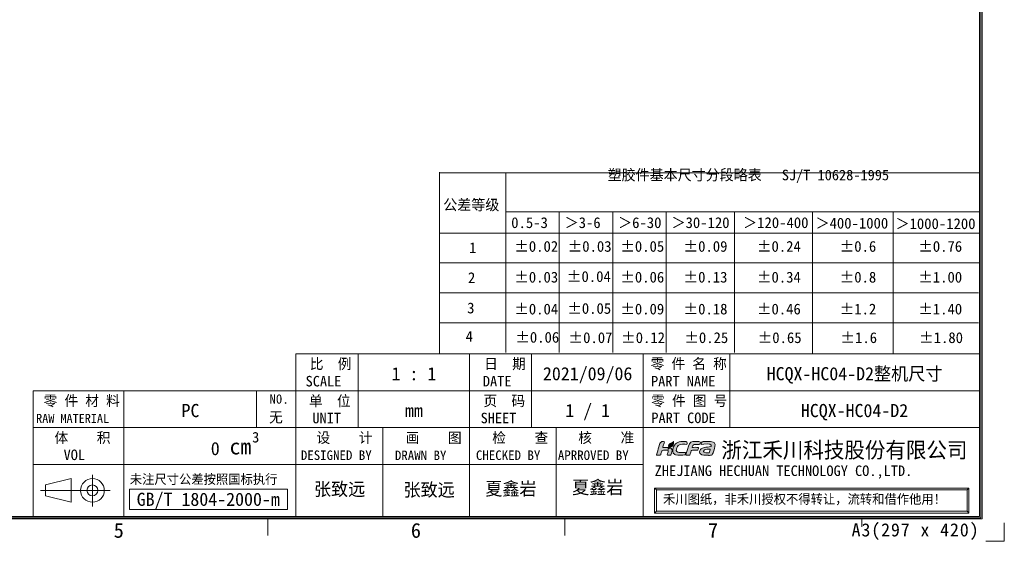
# Model space of a CAD drawing. Header units: inches. Extents: x 830 to 2908, y -1046 to 167.
# Tile 31 of 33: x 2721 to 2908, y -1045 to -946. Entities that reach past the tile are written whole.
import ezdxf
from ezdxf.enums import TextEntityAlignment as Align

# ---------------------------------------------------------------- set-up
doc = ezdxf.new("R2010")
doc.units = ezdxf.units.IN
doc.header["$LTSCALE"] = 23.1
doc.header["$MEASUREMENT"] = 0
doc.layers.get('0').update_dxf_attribs({"lineweight": 18})
for name, color, linetype, lineweight in [('细实线层', 7, 'Continuous', 18), ('限高区域④', 3, 'Continuous', 18), ('限高区域⑤', 4, 'Continuous', 18)]:
    doc.layers.add(name, color=color, linetype=linetype, lineweight=lineweight)
doc.styles.add('鸿蒙CAD', font='txt')

# ---------------------------------------------------------------- blocks, each defined once
blk = doc.blocks.new('hcfa')
at = {"layer": '限高区域⑤'}
h = blk.add_hatch(color=164, dxfattribs=at)
edge = h.paths.add_edge_path(flags=0)
edge.add_spline(control_points=[(7.07, 2.36), (6.56, 2.36), (5.94, 2.45), (5.68, 1.95)], knot_values=[0, 0, 0, 0, 1.537659, 1.537659, 1.537659, 1.537659], weights=[1, 1, 1, 1], degree=3, periodic=0)
edge.add_spline(control_points=[(5.68, 1.95), (5.5, 1.6), (5.1, 0.37), (5.04, 0.05)], knot_values=[0, 0, 0, 0, 2.013709, 2.013709, 2.013709, 2.013709], weights=[1, 1, 1, 1], degree=3, periodic=0)
edge.add_line((5.04, 0.05), (5.05, 0))
edge.add_line((5.05, 0), (5.11, -0.03))
edge.add_line((5.11, -0.03), (5.37, -0.03))
edge.add_line((5.37, -0.03), (5.64, -0.03))
edge.add_spline(control_points=[(5.64, -0.03), (5.76, -0.03), (5.74, 0.02), (5.79, 0.22)], knot_values=[0, 0, 0, 0, 0.325713, 0.325713, 0.325713, 0.325713], weights=[1, 1, 1, 1], degree=3, periodic=0)
edge.add_spline(control_points=[(5.79, 0.22), (5.83, 0.33), (5.92, 0.77), (6.02, 0.82)], knot_values=[0, 0, 0, 0, 0.649887, 0.649887, 0.649887, 0.649887], weights=[1, 1, 1, 1], degree=3, periodic=0)
edge.add_spline(control_points=[(6.02, 0.82), (6.12, 0.94), (6.84, 0.81), (7.05, 0.86)], knot_values=[0, 0, 0, 0, 1.042012, 1.042012, 1.042012, 1.042012], weights=[1, 1, 1, 1], degree=3, periodic=0)
edge.add_spline(control_points=[(7.05, 0.86), (7.09, 0.87), (7.11, 0.89), (7.12, 0.92)], knot_values=[0, 0, 0, 0, 0.09894, 0.09894, 0.09894, 0.09894], weights=[1, 1, 1, 1], degree=3, periodic=0)
edge.add_spline(control_points=[(7.12, 0.92), (7.14, 0.97), (7.21, 1.14), (7.21, 1.2)], knot_values=[0, 0, 0, 0, 0.29547, 0.29547, 0.29547, 0.29547], weights=[1, 1, 1, 1], degree=3, periodic=0)
edge.add_spline(control_points=[(7.21, 1.2), (7.21, 1.24), (7.23, 1.29), (7.18, 1.3)], knot_values=[0, 0, 0, 0, 0.12492, 0.12492, 0.12492, 0.12492], weights=[1, 1, 1, 1], degree=3, periodic=0)
edge.add_spline(control_points=[(7.18, 1.3), (6.84, 1.38), (6.46, 1.35), (6.12, 1.32)], knot_values=[0, 0, 0, 0, 1.062134, 1.062134, 1.062134, 1.062134], weights=[1, 1, 1, 1], degree=3, periodic=0)
edge.add_spline(control_points=[(6.12, 1.32), (6.12, 1.37), (6.16, 1.49), (6.17, 1.54)], knot_values=[0, 0, 0, 0, 0.222512, 0.222512, 0.222512, 0.222512], weights=[1, 1, 1, 1], degree=3, periodic=0)
edge.add_line((6.17, 1.54), (6.24, 1.68))
edge.add_line((6.24, 1.68), (6.36, 1.79))
edge.add_line((6.36, 1.79), (6.51, 1.84))
edge.add_line((6.51, 1.84), (6.7, 1.86))
edge.add_line((6.7, 1.86), (6.94, 1.86))
edge.add_line((6.94, 1.86), (7.19, 1.86))
edge.add_spline(control_points=[(7.19, 1.86), (7.31, 1.86), (7.45, 1.84), (7.48, 1.91)], knot_values=[0, 0, 0, 0, 0.307412, 0.307412, 0.307412, 0.307412], weights=[1, 1, 1, 1], degree=3, periodic=0)
edge.add_spline(control_points=[(7.48, 1.91), (7.5, 1.96), (7.57, 2.13), (7.57, 2.19)], knot_values=[0, 0, 0, 0, 0.295458, 0.295458, 0.295458, 0.295458], weights=[1, 1, 1, 1], degree=3, periodic=0)
edge.add_spline(control_points=[(7.57, 2.19), (7.57, 2.25), (7.56, 2.29), (7.49, 2.32)], knot_values=[0, 0, 0, 0, 0.162305, 0.162305, 0.162305, 0.162305], weights=[1, 1, 1, 1], degree=3, periodic=0)
edge.add_spline(control_points=[(7.49, 2.32), (7.38, 2.36), (7.17, 2.36), (7.07, 2.36)], knot_values=[0, 0, 0, 0, 0.4222, 0.4222, 0.4222, 0.4222], weights=[1, 1, 1, 1], degree=3, periodic=0)
edge = h.paths.add_edge_path(flags=0)
edge.add_spline(control_points=[(3.72, 1.65), (4.08, 2.02), (4.83, 1.84), (5.23, 1.86)], knot_values=[0, 0, 0, 0, 1.564995, 1.564995, 1.564995, 1.564995], weights=[1, 1, 1, 1], degree=3, periodic=0)
edge.add_spline(control_points=[(5.23, 1.86), (5.27, 1.86), (5.31, 2.17), (5.2, 2.29)], knot_values=[0, 0, 0, 0, 0.452649, 0.452649, 0.452649, 0.452649], weights=[1, 1, 1, 1], degree=3, periodic=0)
edge.add_spline(control_points=[(5.2, 2.29), (5.15, 2.34), (5.05, 2.36), (4.95, 2.37)], knot_values=[0, 0, 0, 0, 0.26521, 0.26521, 0.26521, 0.26521], weights=[1, 1, 1, 1], degree=3, periodic=0)
edge.add_spline(control_points=[(4.95, 2.37), (4.27, 2.4), (3.51, 2.36), (3.08, 1.72)], knot_values=[0, 0, 0, 0, 2.081034, 2.081034, 2.081034, 2.081034], weights=[1, 1, 1, 1], degree=3, periodic=0)
edge.add_spline(control_points=[(3.08, 1.72), (2.87, 1.41), (2.66, 0.72), (2.88, 0.37)], knot_values=[0, 0, 0, 0, 1.416581, 1.416581, 1.416581, 1.416581], weights=[1, 1, 1, 1], degree=3, periodic=0)
edge.add_spline(control_points=[(2.88, 0.37), (2.95, 0.26), (3.06, 0.13), (3.25, 0.08)], knot_values=[0, 0, 0, 0, 0.485963, 0.485963, 0.485963, 0.485963], weights=[1, 1, 1, 1], degree=3, periodic=0)
edge.add_spline(control_points=[(3.25, 0.08), (3.71, -0.04), (4.59, -0.06), (4.85, 0.08)], knot_values=[0, 0, 0, 0, 1.622869, 1.622869, 1.622869, 1.622869], weights=[1, 1, 1, 1], degree=3, periodic=0)
edge.add_spline(control_points=[(4.85, 0.08), (4.96, 0.13), (5.03, 0.39), (5, 0.47)], knot_values=[0, 0, 0, 0, 0.439849, 0.439849, 0.439849, 0.439849], weights=[1, 1, 1, 1], degree=3, periodic=0)
edge.add_spline(control_points=[(5, 0.47), (4.99, 0.51), (4.61, 0.46), (4.52, 0.46)], knot_values=[0, 0, 0, 0, 0.489965, 0.489965, 0.489965, 0.489965], weights=[1, 1, 1, 1], degree=3, periodic=0)
edge.add_spline(control_points=[(4.52, 0.46), (4.29, 0.45), (3.89, 0.42), (3.69, 0.5)], knot_values=[0, 0, 0, 0, 0.834259, 0.834259, 0.834259, 0.834259], weights=[1, 1, 1, 1], degree=3, periodic=0)
edge.add_spline(control_points=[(3.69, 0.5), (3.51, 0.58), (3.39, 0.62), (3.39, 0.8)], knot_values=[0, 0, 0, 0, 0.459489, 0.459489, 0.459489, 0.459489], weights=[1, 1, 1, 1], degree=3, periodic=0)
edge.add_spline(control_points=[(3.39, 0.8), (3.39, 1.04), (3.54, 1.47), (3.72, 1.65)], knot_values=[0, 0, 0, 0, 0.925524, 0.925524, 0.925524, 0.925524], weights=[1, 1, 1, 1], degree=3, periodic=0)
edge = h.paths.add_edge_path(flags=0)
edge.add_spline(control_points=[(1.07, 1.31), (1.08, 1.43), (1.2, 1.78), (1.24, 1.9)], knot_values=[0, 0, 0, 0, 0.611736, 0.611736, 0.611736, 0.611736], weights=[1, 1, 1, 1], degree=3, periodic=0)
edge.add_spline(control_points=[(1.24, 1.9), (1.26, 1.97), (1.36, 2.23), (1.36, 2.28)], knot_values=[0, 0, 0, 0, 0.393712, 0.393712, 0.393712, 0.393712], weights=[1, 1, 1, 1], degree=3, periodic=0)
edge.add_spline(control_points=[(1.36, 2.28), (1.36, 2.39), (1.07, 2.39), (0.92, 2.35)], knot_values=[0, 0, 0, 0, 0.475712, 0.475712, 0.475712, 0.475712], weights=[1, 1, 1, 1], degree=3, periodic=0)
edge.add_spline(control_points=[(0.92, 2.35), (0.83, 2.31), (0.74, 2.24), (0.68, 2.17)], knot_values=[0, 0, 0, 0, 0.3056, 0.3056, 0.3056, 0.3056], weights=[1, 1, 1, 1], degree=3, periodic=0)
edge.add_spline(control_points=[(0.68, 2.17), (0.61, 2.08), (0.53, 1.93), (0.5, 1.82)], knot_values=[0, 0, 0, 0, 0.395977, 0.395977, 0.395977, 0.395977], weights=[1, 1, 1, 1], degree=3, periodic=0)
edge.add_spline(control_points=[(0.5, 1.82), (0.35, 1.34), (0.22, 0.86), (0.09, 0.38)], knot_values=[0, 0, 0, 0, 1.492002, 1.492002, 1.492002, 1.492002], weights=[1, 1, 1, 1], degree=3, periodic=0)
edge.add_spline(control_points=[(0.09, 0.38), (0.07, 0.32), (-0.01, 0.1), (-0.01, 0.05)], knot_values=[0, 0, 0, 0, 0.349975, 0.349975, 0.349975, 0.349975], weights=[1, 1, 1, 1], degree=3, periodic=0)
edge.add_line((-0.01, 0.05), (0, 0))
edge.add_line((0, 0), (0.06, -0.03))
edge.add_line((0.06, -0.03), (0.32, -0.03))
edge.add_line((0.32, -0.03), (0.59, -0.03))
edge.add_line((0.59, -0.03), (0.66, -0.01))
edge.add_line((0.66, -0.01), (0.7, 0.05))
edge.add_line((0.7, 0.05), (0.75, 0.22))
edge.add_line((0.75, 0.22), (0.82, 0.46))
edge.add_line((0.82, 0.46), (0.89, 0.69))
edge.add_spline(control_points=[(0.89, 0.69), (0.91, 0.76), (0.93, 0.77), (0.99, 0.8)], knot_values=[0, 0, 0, 0, 0.153682, 0.153682, 0.153682, 0.153682], weights=[1, 1, 1, 1], degree=3, periodic=0)
edge.add_spline(control_points=[(0.99, 0.8), (1.12, 0.86), (1.89, 0.9), (1.97, 0.81)], knot_values=[0, 0, 0, 0, 0.989394, 0.989394, 0.989394, 0.989394], weights=[1, 1, 1, 1], degree=3, periodic=0)
edge.add_spline(control_points=[(1.97, 0.81), (2.06, 0.7), (1.94, 0.45), (1.89, 0.3)], knot_values=[0, 0, 0, 0, 0.534984, 0.534984, 0.534984, 0.534984], weights=[1, 1, 1, 1], degree=3, periodic=0)
edge.add_line((1.89, 0.3), (1.83, 0.1))
edge.add_line((1.83, 0.1), (1.83, 0.01))
edge.add_line((1.83, 0.01), (1.86, -0.02))
edge.add_line((1.86, -0.02), (1.9, -0.03))
edge.add_line((1.9, -0.03), (2.14, -0.03))
edge.add_line((2.14, -0.03), (2.39, -0.03))
edge.add_spline(control_points=[(2.39, -0.03), (2.47, -0.03), (2.66, 0.65), (2.66, 0.77)], knot_values=[0, 0, 0, 0, 0.854359, 0.854359, 0.854359, 0.854359], weights=[1, 1, 1, 1], degree=3, periodic=0)
edge.add_spline(control_points=[(2.66, 0.77), (2.66, 0.98), (2.57, 1.1), (2.45, 1.19)], knot_values=[0, 0, 0, 0, 0.485363, 0.485363, 0.485363, 0.485363], weights=[1, 1, 1, 1], degree=3, periodic=0)
edge.add_spline(control_points=[(2.45, 1.19), (2.4, 1.22), (2.34, 1.25), (2.28, 1.27)], knot_values=[0, 0, 0, 0, 0.194624, 0.194624, 0.194624, 0.194624], weights=[1, 1, 1, 1], degree=3, periodic=0)
edge.add_spline(control_points=[(2.28, 1.27), (2.25, 1.27), (2.22, 1.27), (2.19, 1.26)], knot_values=[0, 0, 0, 0, 0.08842, 0.08842, 0.08842, 0.08842], weights=[1, 1, 1, 1], degree=3, periodic=0)
edge.add_spline(control_points=[(2.19, 1.26), (2.15, 1.09), (2.21, 1.14), (2.01, 1.05)], knot_values=[0, 0, 0, 0, 0.30703, 0.30703, 0.30703, 0.30703], weights=[1, 1, 1, 1], degree=3, periodic=0)
edge.add_spline(control_points=[(2.01, 1.05), (1.98, 1.04), (2, 1.04), (1.96, 1.03)], knot_values=[0, 0, 0, 0, 0.060036, 0.060036, 0.060036, 0.060036], weights=[1, 1, 1, 1], degree=3, periodic=0)
edge.add_spline(control_points=[(1.96, 1.03), (1.96, 1.1), (1.99, 1.22), (2.03, 1.33)], knot_values=[0, 0, 0, 0, 0.30846, 0.30846, 0.30846, 0.30846], weights=[1, 1, 1, 1], degree=3, periodic=0)
edge.add_spline(control_points=[(2.03, 1.33), (1.71, 1.37), (1.35, 1.32), (1.07, 1.31)], knot_values=[0, 0, 0, 0, 0.957715, 0.957715, 0.957715, 0.957715], weights=[1, 1, 1, 1], degree=3, periodic=0)
edge = h.paths.add_edge_path(flags=0)
edge.add_spline(control_points=[(9.76, 0.39), (9.93, 0.81), (10.07, 1.5), (10.1, 1.82)], knot_values=[0, 0, 0, 0, 1.476866, 1.476866, 1.476866, 1.476866], weights=[1, 1, 1, 1], degree=3, periodic=0)
edge.add_spline(control_points=[(10.1, 1.82), (10.09, 1.99), (10.01, 2.14), (9.78, 2.25)], knot_values=[0, 0, 0, 0, 0.565204, 0.565204, 0.565204, 0.565204], weights=[1, 1, 1, 1], degree=3, periodic=0)
edge.add_spline(control_points=[(9.78, 2.25), (9.53, 2.38), (9.13, 2.37), (8.82, 2.37)], knot_values=[0, 0, 0, 0, 0.980073, 0.980073, 0.980073, 0.980073], weights=[1, 1, 1, 1], degree=3, periodic=0)
edge.add_spline(control_points=[(8.82, 2.37), (8.55, 2.37), (8.28, 2.37), (8.04, 2.34)], knot_values=[0, 0, 0, 0, 0.776225, 0.776225, 0.776225, 0.776225], weights=[1, 1, 1, 1], degree=3, periodic=0)
edge.add_spline(control_points=[(8.04, 2.34), (7.98, 2.33), (7.9, 2.32), (7.86, 2.29)], knot_values=[0, 0, 0, 0, 0.194586, 0.194586, 0.194586, 0.194586], weights=[1, 1, 1, 1], degree=3, periodic=0)
edge.add_spline(control_points=[(7.86, 2.29), (7.79, 2.25), (7.73, 2), (7.71, 1.93)], knot_values=[0, 0, 0, 0, 0.401562, 0.401562, 0.401562, 0.401562], weights=[1, 1, 1, 1], degree=3, periodic=0)
edge.add_spline(control_points=[(7.71, 1.93), (7.7, 1.89), (7.68, 1.86), (7.72, 1.86)], knot_values=[0, 0, 0, 0, 0.087937, 0.087937, 0.087937, 0.087937], weights=[1, 1, 1, 1], degree=3, periodic=0)
edge.add_spline(control_points=[(7.72, 1.86), (8.06, 1.9), (9.44, 2.11), (9.44, 1.71)], knot_values=[0, 0, 0, 0, 1.829051, 1.829051, 1.829051, 1.829051], weights=[1, 1, 1, 1], degree=3, periodic=0)
edge.add_spline(control_points=[(9.44, 1.71), (9.44, 1.65), (9.43, 1.5), (9.4, 1.48)], knot_values=[0, 0, 0, 0, 0.229888, 0.229888, 0.229888, 0.229888], weights=[1, 1, 1, 1], degree=3, periodic=0)
edge.add_spline(control_points=[(9.4, 1.48), (9.39, 1.47), (9.38, 1.47), (9.36, 1.47)], knot_values=[0, 0, 0, 0, 0.043267, 0.043267, 0.043267, 0.043267], weights=[1, 1, 1, 1], degree=3, periodic=0)
edge.add_spline(control_points=[(9.36, 1.47), (8.99, 1.39), (8.61, 1.41), (8.23, 1.31)], knot_values=[0, 0, 0, 0, 1.144446, 1.144446, 1.144446, 1.144446], weights=[1, 1, 1, 1], degree=3, periodic=0)
edge.add_spline(control_points=[(8.23, 1.31), (8.05, 1.26), (7.85, 1.18), (7.71, 1.07)], knot_values=[0, 0, 0, 0, 0.580179, 0.580179, 0.580179, 0.580179], weights=[1, 1, 1, 1], degree=3, periodic=0)
edge.add_spline(control_points=[(7.71, 1.07), (7.64, 1.01), (7.57, 0.94), (7.52, 0.87)], knot_values=[0, 0, 0, 0, 0.273949, 0.273949, 0.273949, 0.273949], weights=[1, 1, 1, 1], degree=3, periodic=0)
edge.add_spline(control_points=[(7.52, 0.87), (7.44, 0.72), (7.38, 0.48), (7.47, 0.32)], knot_values=[0, 0, 0, 0, 0.568587, 0.568587, 0.568587, 0.568587], weights=[1, 1, 1, 1], degree=3, periodic=0)
edge.add_spline(control_points=[(7.47, 0.32), (7.5, 0.28), (7.53, 0.24), (7.57, 0.21)], knot_values=[0, 0, 0, 0, 0.150189, 0.150189, 0.150189, 0.150189], weights=[1, 1, 1, 1], degree=3, periodic=0)
edge.add_spline(control_points=[(7.57, 0.21), (7.78, -0.01), (8.48, -0.04), (8.78, -0.02)], knot_values=[0, 0, 0, 0, 1.257613, 1.257613, 1.257613, 1.257613], weights=[1, 1, 1, 1], degree=3, periodic=0)
edge.add_spline(control_points=[(8.78, -0.02), (8.82, -0.02), (8.85, -0.02), (8.96, -0.01)], knot_values=[0, 0, 0, 0, 0.175069, 0.175069, 0.175069, 0.175069], weights=[1, 1, 1, 1], degree=3, periodic=0)
edge.add_spline(control_points=[(8.96, -0.01), (8.96, -0.01), (8.95, -0.04), (8.95, -0.04)], knot_values=[0, 0, 0, 0, 0.027876, 0.027876, 0.027876, 0.027876], weights=[1, 1, 1, 1], degree=3, periodic=0)
edge.add_spline(control_points=[(8.95, -0.04), (8.95, -0.04), (8.95, -0.04), (8.96, -0.04)], knot_values=[0, 0, 0, 0, 0.003955, 0.003955, 0.003955, 0.003955], weights=[1, 1, 1, 1], degree=3, periodic=0)
edge.add_spline(control_points=[(8.96, -0.04), (9.17, -0.04), (9.51, -0.01), (9.57, 0.04)], knot_values=[0, 0, 0, 0, 0.620186, 0.620186, 0.620186, 0.620186], weights=[1, 1, 1, 1], degree=3, periodic=0)
edge.add_spline(control_points=[(9.57, 0.04), (9.64, 0.1), (9.72, 0.29), (9.76, 0.39)], knot_values=[0, 0, 0, 0, 0.400766, 0.400766, 0.400766, 0.400766], weights=[1, 1, 1, 1], degree=3, periodic=0)
edge = h.paths.add_edge_path(flags=0)
edge.add_spline(control_points=[(9.27, 1.06), (9.24, 0.91), (9.12, 0.54), (9.07, 0.41)], knot_values=[0, 0, 0, 0, 0.674769, 0.674769, 0.674769, 0.674769], weights=[1, 1, 1, 1], degree=3, periodic=0)
edge.add_spline(control_points=[(9.07, 0.41), (8.88, 0.41), (8.11, 0.36), (8.11, 0.65)], knot_values=[0, 0, 0, 0, 1.063898, 1.063898, 1.063898, 1.063898], weights=[1, 1, 1, 1], degree=3, periodic=0)
edge.add_spline(control_points=[(8.11, 0.65), (8.11, 0.76), (8.19, 0.85), (8.26, 0.9)], knot_values=[0, 0, 0, 0, 0.307152, 0.307152, 0.307152, 0.307152], weights=[1, 1, 1, 1], degree=3, periodic=0)
edge.add_spline(control_points=[(8.26, 0.9), (8.43, 1.01), (9.09, 1.06), (9.27, 1.06)], knot_values=[0, 0, 0, 0, 1.034719, 1.034719, 1.034719, 1.034719], weights=[1, 1, 1, 1], degree=3, periodic=0)
h = blk.add_hatch(color=82, dxfattribs=at)
edge = h.paths.add_edge_path(flags=0)
edge.add_spline(control_points=[(2.71, 1.97), (2.54, 1.64), (2.3, 1.69), (2.12, 1.4)], knot_values=[0, 0, 0, 0, 0.82939, 0.82939, 0.82939, 0.82939], weights=[1, 1, 1, 1], degree=3, periodic=0)
edge.add_spline(control_points=[(2.12, 1.4), (2.08, 1.35), (2.02, 1.18), (2.02, 1.11)], knot_values=[0, 0, 0, 0, 0.312404, 0.312404, 0.312404, 0.312404], weights=[1, 1, 1, 1], degree=3, periodic=0)
edge.add_spline(control_points=[(2.02, 1.11), (2.03, 1.11), (2.03, 1.11), (2.04, 1.12)], knot_values=[0, 0, 0, 0, 0.027389, 0.027389, 0.027389, 0.027389], weights=[1, 1, 1, 1], degree=3, periodic=0)
edge.add_spline(control_points=[(2.04, 1.12), (2.14, 1.16), (2.1, 1.13), (2.13, 1.24)], knot_values=[0, 0, 0, 0, 0.167444, 0.167444, 0.167444, 0.167444], weights=[1, 1, 1, 1], degree=3, periodic=0)
edge.add_spline(control_points=[(2.13, 1.24), (2.14, 1.27), (2.14, 1.28), (2.15, 1.31)], knot_values=[0, 0, 0, 0, 0.070921, 0.070921, 0.070921, 0.070921], weights=[1, 1, 1, 1], degree=3, periodic=0)
edge.add_spline(control_points=[(2.15, 1.31), (2.51, 1.32), (2.84, 1.56), (2.9, 1.92)], knot_values=[0, 0, 0, 0, 1.055102, 1.055102, 1.055102, 1.055102], weights=[1, 1, 1, 1], degree=3, periodic=0)
edge.add_spline(control_points=[(2.9, 1.92), (2.91, 1.98), (2.92, 2.04), (2.92, 2.11)], knot_values=[0, 0, 0, 0, 0.188525, 0.188525, 0.188525, 0.188525], weights=[1, 1, 1, 1], degree=3, periodic=0)
edge.add_spline(control_points=[(2.92, 2.11), (2.92, 2.11), (2.92, 2.25), (2.92, 2.25)], knot_values=[0, 0, 0, 0, 0.144713, 0.144713, 0.144713, 0.144713], weights=[1, 1, 1, 1], degree=3, periodic=0)
edge.add_spline(control_points=[(2.92, 2.25), (2.92, 2.29), (2.92, 2.32), (2.92, 2.37)], knot_values=[0, 0, 0, 0, 0.119576, 0.119576, 0.119576, 0.119576], weights=[1, 1, 1, 1], degree=3, periodic=0)
edge.add_spline(control_points=[(2.92, 2.37), (2.87, 2.37), (2.88, 2.33), (2.79, 2.25)], knot_values=[0, 0, 0, 0, 0.180649, 0.180649, 0.180649, 0.180649], weights=[1, 1, 1, 1], degree=3, periodic=0)
edge.add_spline(control_points=[(2.79, 2.25), (2.66, 2.14), (2.52, 2.13), (2.35, 2.01)], knot_values=[0, 0, 0, 0, 0.50668, 0.50668, 0.50668, 0.50668], weights=[1, 1, 1, 1], degree=3, periodic=0)
edge.add_spline(control_points=[(2.35, 2.01), (2.26, 1.95), (2.18, 1.87), (2.13, 1.77)], knot_values=[0, 0, 0, 0, 0.326484, 0.326484, 0.326484, 0.326484], weights=[1, 1, 1, 1], degree=3, periodic=0)
edge.add_spline(control_points=[(2.13, 1.77), (2.11, 1.72), (2.08, 1.67), (2.07, 1.6)], knot_values=[0, 0, 0, 0, 0.179769, 0.179769, 0.179769, 0.179769], weights=[1, 1, 1, 1], degree=3, periodic=0)
edge.add_spline(control_points=[(2.07, 1.6), (2.07, 1.59), (2.05, 1.39), (2.08, 1.39)], knot_values=[0, 0, 0, 0, 0.221687, 0.221687, 0.221687, 0.221687], weights=[1, 1, 1, 1], degree=3, periodic=0)
edge.add_spline(control_points=[(2.08, 1.39), (2.1, 1.46), (2.17, 1.57), (2.3, 1.65)], knot_values=[0, 0, 0, 0, 0.3504, 0.3504, 0.3504, 0.3504], weights=[1, 1, 1, 1], degree=3, periodic=0)
edge.add_spline(control_points=[(2.3, 1.65), (2.49, 1.77), (2.61, 1.83), (2.71, 1.97)], knot_values=[0, 0, 0, 0, 0.521681, 0.521681, 0.521681, 0.521681], weights=[1, 1, 1, 1], degree=3, periodic=0)
at = {"layer": '限高区域④', "color": 164}
for points, knots in [([(-0.01, 0.05), (-0.01, 0.02), (-0.01, -0.03), (0.06, -0.03), (0.06, -0.03), (0.06, -0.03), (0.59, -0.03), (0.59, -0.03), (0.59, -0.03), (0.71, -0.03), (0.72, 0.1), (0.75, 0.22), (0.75, 0.22), (0.75, 0.22), (0.89, 0.69), (0.89, 0.69), (0.89, 0.69), (0.91, 0.76), (0.93, 0.77), (0.99, 0.8), (0.99, 0.8), (1.12, 0.86), (1.89, 0.9), (1.97, 0.81), (1.97, 0.81), (2.06, 0.7), (1.94, 0.45), (1.89, 0.3), (1.89, 0.3), (1.87, 0.21), (1.75, -0.03), (1.9, -0.03), (1.9, -0.03), (1.9, -0.03), (2.39, -0.03), (2.39, -0.03), (2.39, -0.03), (2.47, -0.03), (2.66, 0.65), (2.66, 0.77), (2.66, 0.77), (2.66, 0.98), (2.57, 1.1), (2.45, 1.19), (2.45, 1.19), (2.4, 1.22), (2.34, 1.25), (2.28, 1.27), (2.28, 1.27), (2.25, 1.27), (2.22, 1.27), (2.19, 1.26), (2.19, 1.26), (2.15, 1.09), (2.21, 1.14), (2.01, 1.05), (2.01, 1.05), (1.98, 1.04), (2, 1.04), (1.96, 1.03), (1.96, 1.03), (1.96, 1.1), (1.99, 1.22), (2.03, 1.33), (2.03, 1.33), (1.71, 1.37), (1.35, 1.32), (1.07, 1.31), (1.07, 1.31), (1.08, 1.43), (1.2, 1.78), (1.24, 1.9), (1.24, 1.9), (1.26, 1.97), (1.36, 2.23), (1.36, 2.28), (1.36, 2.28), (1.36, 2.39), (1.07, 2.39), (0.92, 2.35), (0.92, 2.35), (0.83, 2.31), (0.74, 2.24), (0.68, 2.17), (0.68, 2.17), (0.61, 2.08), (0.53, 1.93), (0.5, 1.82), (0.5, 1.82), (0.35, 1.34), (0.22, 0.86), (0.09, 0.38), (0.09, 0.38), (0.07, 0.32), (-0.01, 0.1), (-0.01, 0.05)], [0, 0, 0, 0, 0.447956, 0.447956, 0.447956, 0.447956, 0.895911, 0.895911, 0.895911, 0.895911, 1.343867, 1.343867, 1.343867, 1.343867, 1.791822, 1.791822, 1.791822, 1.791822, 2.239778, 2.239778, 2.239778, 2.239778, 2.687733, 2.687733, 2.687733, 2.687733, 3.135689, 3.135689, 3.135689, 3.135689, 3.583645, 3.583645, 3.583645, 3.583645, 4.0316, 4.0316, 4.0316, 4.0316, 4.479556, 4.479556, 4.479556, 4.479556, 4.927511, 4.927511, 4.927511, 4.927511, 5.375467, 5.375467, 5.375467, 5.375467, 5.823423, 5.823423, 5.823423, 5.823423, 6.271378, 6.271378, 6.271378, 6.271378, 6.719334, 6.719334, 6.719334, 6.719334, 7.167289, 7.167289, 7.167289, 7.167289, 7.615245, 7.615245, 7.615245, 7.615245, 8.0632, 8.0632, 8.0632, 8.0632, 8.511156, 8.511156, 8.511156, 8.511156, 8.959112, 8.959112, 8.959112, 8.959112, 9.407067, 9.407067, 9.407067, 9.407067, 9.855023, 9.855023, 9.855023, 9.855023, 10.302978, 10.302978, 10.302978, 10.302978, 11.198889, 11.198889, 11.198889, 11.198889]), ([(2.88, 0.37), (2.95, 0.26), (3.06, 0.13), (3.25, 0.08), (3.25, 0.08), (3.71, -0.04), (4.59, -0.06), (4.85, 0.08), (4.85, 0.08), (4.96, 0.13), (5.03, 0.39), (5, 0.47), (5, 0.47), (4.99, 0.51), (4.61, 0.46), (4.52, 0.46), (4.52, 0.46), (4.29, 0.45), (3.89, 0.42), (3.69, 0.5), (3.69, 0.5), (3.51, 0.58), (3.39, 0.62), (3.39, 0.8), (3.39, 0.8), (3.39, 1.04), (3.54, 1.47), (3.72, 1.65), (3.72, 1.65), (4.08, 2.02), (4.83, 1.84), (5.23, 1.86), (5.23, 1.86), (5.27, 1.86), (5.31, 2.17), (5.2, 2.29), (5.2, 2.29), (5.15, 2.34), (5.05, 2.36), (4.95, 2.37), (4.95, 2.37), (4.27, 2.4), (3.51, 2.36), (3.08, 1.72), (3.08, 1.72), (2.87, 1.41), (2.66, 0.72), (2.88, 0.37)], [0, 0, 0, 0, 0.839975, 0.839975, 0.839975, 0.839975, 1.679949, 1.679949, 1.679949, 1.679949, 2.519924, 2.519924, 2.519924, 2.519924, 3.359898, 3.359898, 3.359898, 3.359898, 4.199873, 4.199873, 4.199873, 4.199873, 5.039847, 5.039847, 5.039847, 5.039847, 5.879822, 5.879822, 5.879822, 5.879822, 6.719796, 6.719796, 6.719796, 6.719796, 7.559771, 7.559771, 7.559771, 7.559771, 8.399745, 8.399745, 8.399745, 8.399745, 9.23972, 9.23972, 9.23972, 9.23972, 10.919669, 10.919669, 10.919669, 10.919669]), ([(5.04, 0.05), (5.04, 0.02), (5.04, -0.03), (5.11, -0.03), (5.11, -0.03), (5.11, -0.03), (5.64, -0.03), (5.64, -0.03), (5.64, -0.03), (5.76, -0.03), (5.74, 0.02), (5.79, 0.22), (5.79, 0.22), (5.83, 0.33), (5.92, 0.77), (6.02, 0.82), (6.02, 0.82), (6.12, 0.94), (6.84, 0.81), (7.05, 0.86), (7.05, 0.86), (7.09, 0.87), (7.11, 0.89), (7.12, 0.92), (7.12, 0.92), (7.14, 0.97), (7.21, 1.14), (7.21, 1.2), (7.21, 1.2), (7.21, 1.24), (7.23, 1.29), (7.18, 1.3), (7.18, 1.3), (6.84, 1.38), (6.46, 1.35), (6.12, 1.32), (6.12, 1.32), (6.12, 1.37), (6.16, 1.49), (6.17, 1.54), (6.17, 1.54), (6.24, 1.77), (6.43, 1.86), (6.7, 1.86), (6.7, 1.86), (6.7, 1.86), (7.19, 1.86), (7.19, 1.86), (7.19, 1.86), (7.31, 1.86), (7.45, 1.84), (7.48, 1.91), (7.48, 1.91), (7.5, 1.96), (7.57, 2.13), (7.57, 2.19), (7.57, 2.19), (7.57, 2.25), (7.56, 2.29), (7.49, 2.32), (7.49, 2.32), (7.38, 2.36), (7.17, 2.36), (7.07, 2.36), (7.07, 2.36), (6.56, 2.36), (5.94, 2.45), (5.68, 1.95), (5.68, 1.95), (5.5, 1.6), (5.1, 0.37), (5.04, 0.05)], [0, 0, 0, 0, 0.541079, 0.541079, 0.541079, 0.541079, 1.082157, 1.082157, 1.082157, 1.082157, 1.623236, 1.623236, 1.623236, 1.623236, 2.164314, 2.164314, 2.164314, 2.164314, 2.705393, 2.705393, 2.705393, 2.705393, 3.246471, 3.246471, 3.246471, 3.246471, 3.78755, 3.78755, 3.78755, 3.78755, 4.328628, 4.328628, 4.328628, 4.328628, 4.869707, 4.869707, 4.869707, 4.869707, 5.410785, 5.410785, 5.410785, 5.410785, 5.951864, 5.951864, 5.951864, 5.951864, 6.492942, 6.492942, 6.492942, 6.492942, 7.034021, 7.034021, 7.034021, 7.034021, 7.575099, 7.575099, 7.575099, 7.575099, 8.116178, 8.116178, 8.116178, 8.116178, 8.657256, 8.657256, 8.657256, 8.657256, 9.198335, 9.198335, 9.198335, 9.198335, 10.280492, 10.280492, 10.280492, 10.280492]), ([(10.1, 1.82), (10.07, 1.5), (9.93, 0.81), (9.76, 0.39), (9.76, 0.39), (9.72, 0.29), (9.64, 0.1), (9.57, 0.04), (9.57, 0.04), (9.51, -0.01), (9.17, -0.04), (8.96, -0.04), (8.96, -0.04), (8.95, -0.04), (8.95, -0.04), (8.95, -0.04), (8.95, -0.04), (8.95, -0.04), (8.96, -0.01), (8.96, -0.01), (8.96, -0.01), (8.85, -0.02), (8.82, -0.02), (8.78, -0.02), (8.78, -0.02), (8.48, -0.04), (7.78, -0.01), (7.57, 0.21), (7.57, 0.21), (7.53, 0.24), (7.5, 0.28), (7.47, 0.32), (7.47, 0.32), (7.38, 0.48), (7.44, 0.72), (7.52, 0.87), (7.52, 0.87), (7.57, 0.94), (7.64, 1.01), (7.71, 1.07), (7.71, 1.07), (7.85, 1.18), (8.05, 1.26), (8.23, 1.31), (8.23, 1.31), (8.61, 1.41), (8.99, 1.39), (9.36, 1.47), (9.36, 1.47), (9.38, 1.47), (9.39, 1.47), (9.4, 1.48), (9.4, 1.48), (9.43, 1.5), (9.44, 1.65), (9.44, 1.71), (9.44, 1.71), (9.44, 2.11), (8.06, 1.9), (7.72, 1.86), (7.72, 1.86), (7.68, 1.86), (7.7, 1.89), (7.71, 1.93), (7.71, 1.93), (7.73, 2), (7.79, 2.25), (7.86, 2.29), (7.86, 2.29), (7.9, 2.32), (7.98, 2.33), (8.04, 2.34), (8.04, 2.34), (8.28, 2.37), (8.55, 2.37), (8.82, 2.37), (8.82, 2.37), (9.13, 2.37), (9.53, 2.38), (9.78, 2.25), (9.78, 2.25), (10.01, 2.14), (10.09, 1.99), (10.1, 1.82)], [0, 0, 0, 0, 0.530859, 0.530859, 0.530859, 0.530859, 1.061719, 1.061719, 1.061719, 1.061719, 1.592578, 1.592578, 1.592578, 1.592578, 2.123437, 2.123437, 2.123437, 2.123437, 2.654297, 2.654297, 2.654297, 2.654297, 3.185156, 3.185156, 3.185156, 3.185156, 3.716015, 3.716015, 3.716015, 3.716015, 4.246875, 4.246875, 4.246875, 4.246875, 4.777734, 4.777734, 4.777734, 4.777734, 5.308593, 5.308593, 5.308593, 5.308593, 5.839453, 5.839453, 5.839453, 5.839453, 6.370312, 6.370312, 6.370312, 6.370312, 6.901171, 6.901171, 6.901171, 6.901171, 7.432031, 7.432031, 7.432031, 7.432031, 7.96289, 7.96289, 7.96289, 7.96289, 8.493749, 8.493749, 8.493749, 8.493749, 9.024609, 9.024609, 9.024609, 9.024609, 9.555468, 9.555468, 9.555468, 9.555468, 10.086327, 10.086327, 10.086327, 10.086327, 10.617187, 10.617187, 10.617187, 10.617187, 11.678906, 11.678906, 11.678906, 11.678906]), ([(9.07, 0.41), (8.88, 0.41), (8.11, 0.36), (8.11, 0.65), (8.11, 0.65), (8.11, 0.76), (8.19, 0.85), (8.26, 0.9), (8.26, 0.9), (8.43, 1.01), (9.09, 1.06), (9.27, 1.06), (9.27, 1.06), (9.24, 0.91), (9.12, 0.54), (9.07, 0.41)], [0, 0, 0, 0, 0.606721, 0.606721, 0.606721, 0.606721, 1.213442, 1.213442, 1.213442, 1.213442, 1.820163, 1.820163, 1.820163, 1.820163, 3.033606, 3.033606, 3.033606, 3.033606])]:
    blk.add_open_spline(points, degree=3, knots=knots, dxfattribs=at)
at = {"layer": '限高区域④', "color": 82}
blk.add_open_spline([(2.02, 1.11), (2.03, 1.11), (2.03, 1.11), (2.04, 1.12), (2.04, 1.12), (2.14, 1.16), (2.1, 1.13), (2.13, 1.24), (2.13, 1.24), (2.14, 1.27), (2.14, 1.28), (2.15, 1.31), (2.15, 1.31), (2.51, 1.32), (2.84, 1.56), (2.9, 1.92), (2.9, 1.92), (2.91, 1.98), (2.92, 2.04), (2.92, 2.11), (2.92, 2.11), (2.92, 2.11), (2.92, 2.25), (2.92, 2.25), (2.92, 2.25), (2.92, 2.29), (2.92, 2.32), (2.92, 2.37), (2.92, 2.37), (2.87, 2.37), (2.88, 2.33), (2.79, 2.25), (2.79, 2.25), (2.66, 2.14), (2.52, 2.13), (2.35, 2.01), (2.35, 2.01), (2.26, 1.95), (2.18, 1.87), (2.13, 1.77), (2.13, 1.77), (2.11, 1.72), (2.08, 1.67), (2.07, 1.6), (2.07, 1.6), (2.07, 1.59), (2.05, 1.39), (2.08, 1.39), (2.08, 1.39), (2.1, 1.46), (2.17, 1.57), (2.3, 1.65), (2.3, 1.65), (2.49, 1.77), (2.61, 1.83), (2.71, 1.97), (2.71, 1.97), (2.54, 1.64), (2.3, 1.69), (2.12, 1.4), (2.12, 1.4), (2.08, 1.35), (2.02, 1.18), (2.02, 1.11)], degree=3, knots=[0, 0, 0, 0, 0.303347, 0.303347, 0.303347, 0.303347, 0.606694, 0.606694, 0.606694, 0.606694, 0.910042, 0.910042, 0.910042, 0.910042, 1.213389, 1.213389, 1.213389, 1.213389, 1.516736, 1.516736, 1.516736, 1.516736, 1.820083, 1.820083, 1.820083, 1.820083, 2.12343, 2.12343, 2.12343, 2.12343, 2.426777, 2.426777, 2.426777, 2.426777, 2.730125, 2.730125, 2.730125, 2.730125, 3.033472, 3.033472, 3.033472, 3.033472, 3.336819, 3.336819, 3.336819, 3.336819, 3.640166, 3.640166, 3.640166, 3.640166, 3.943513, 3.943513, 3.943513, 3.943513, 4.24686, 4.24686, 4.24686, 4.24686, 4.550208, 4.550208, 4.550208, 4.550208, 5.156902, 5.156902, 5.156902, 5.156902], dxfattribs=at)
blk = doc.blocks.new('A3板框塑胶件')
at = {"layer": '细实线层'}
for p, q in [((2651.09, -673.38), (2651.09, -963.34)), ((2651.31, -673.15), (2651.31, -963.56)), ((2651.54, -672.93), (2651.54, -963.79)), ((2651.09, -932.42), (2521.09, -932.42)), ((2521.09, -932.42), (2521.09, -963.34)), ((2532.89, -946.42), (2532.89, -932.42)), ((2554.09, -932.42), (2554.09, -963.34)), ((2565.89, -946.42), (2565.89, -932.42)), ((2587.09, -932.42), (2587.09, -963.34)), ((2603.59, -932.42), (2603.59, -946.42)), ((2651.09, -939.42), (2471.13, -939.42)), ((2471.13, -939.42), (2471.13, -963.34)), ((2488.36, -963.34), (2488.36, -939.42)), ((2513.59, -939.42), (2513.59, -946.42)), ((2651.09, -946.42), (2471.13, -946.42)), ((2537.59, -946.42), (2537.59, -963.34)), ((2570.59, -946.42), (2570.59, -963.34)), ((2587.09, -953.42), (2471.13, -953.42)), ((2473.44, -957.32), (2478.33, -956.11)), ((2478.33, -956.11), (2478.33, -960.62)), ((2482.39, -955.37), (2482.39, -961.42)), ((2472.54, -958.36), (2485.79, -958.36)), ((2473.44, -957.32), (2473.44, -959.41)), ((2589.62, -958.27), (2589.27, -957.92)), ((2649.06, -957.92), (2648.71, -958.27)), ((2473.44, -959.41), (2478.33, -960.62)), ((2589.27, -962.66), (2589.62, -962.3)), ((2649.06, -962.66), (2648.71, -962.3)), ((2651.54, -963.79), (2232.99, -963.79)), ((2651.31, -963.56), (2233.21, -963.56)), ((2651.09, -963.34), (2233.44, -963.34)), ((2515.71, -963.56), (2515.71, -966.95)), ((2572.21, -963.56), (2572.21, -966.95)), ((2628.71, -963.56), (2628.71, -965.26)), ((2655.78, -968.03), (2655.78, -964.5)), ((2655.78, -968.03), (2652.25, -968.03))]:
    blk.add_line(p, q, dxfattribs=at)
at = {"layer": '细实线层', "color": 1}
for p, q in [((2548.38, -897.87), (2548.38, -932.37)), ((2548.38, -898.01), (2650.97, -898.01)), ((2561, -898.01), (2561, -932.17)), ((2561, -905.42), (2651.08, -905.42)), ((2571.16, -905.42), (2571.16, -932.17)), ((2581.33, -905.42), (2581.33, -932.17)), ((2591.49, -905.42), (2591.49, -932.17)), ((2604.48, -905.42), (2604.48, -932.17)), ((2619.32, -905.52), (2619.32, -932.27)), ((2634.63, -905.52), (2634.63, -932.27)), ((2548.38, -909.44), (2650.97, -909.44)), ((2548.38, -915.12), (2650.97, -915.12)), ((2548.38, -920.8), (2650.86, -920.8)), ((2548.38, -926.49), (2650.86, -926.49))]:
    blk.add_line(p, q, dxfattribs=at)
at = {"layer": '细实线层'}
for points in [[(2489.45, -958.12), (2519.45, -958.12), (2519.45, -961.97), (2489.45, -961.97)], [(2589.27, -957.92), (2649.06, -957.92), (2649.06, -962.66), (2589.27, -962.66)], [(2589.62, -958.27), (2648.71, -958.27), (2648.71, -962.3), (2589.62, -962.3)]]:
    blk.add_lwpolyline(points, close=True, dxfattribs=at)
for radius in [2.25, 1.04]:
    blk.add_circle((2482.39, -958.36), radius, dxfattribs=at)
at = {"layer": '细实线层', "xscale": 1.1, "yscale": 1.1, "zscale": 1.1}
blk.add_blockref('hcfa', (2589.67, -951.66), dxfattribs=at)
at = {"layer": '细实线层', "style": '鸿蒙CAD'}
for s, height, p in [('SCALE', 2, (2522.92, -938.6)), ('DATE', 2, (2556.63, -938.6)), ('N0.', 1.8, (2516.04, -941.88)), ('UNIT', 2, (2524.21, -945.6)), ('SHEET', 2, (2556.2, -945.6)), ('3', 2, (2512.75, -949.25)), ('浙江禾川科技股份有限公司', 3, (2601.97, -952.18)), ('VOL', 2, (2476.9, -952.6)), ('cm', 3, (2508.48, -951.52)), ('未注尺寸公差按照国标执行', 1.8, (2489.49, -957.13)), ('5', 2.82, (2486.44, -967.37)), ('6', 2.82, (2542.94, -967.37)), ('7', 2.82, (2599.44, -967.37))]:
    blk.add_text(s, height=height, dxfattribs=at).set_placement(p)
at = {"layer": '细实线层', "color": 1, "attachment_point": 1, "style": '鸿蒙CAD'}
for s, insert, char_height, width in [('塑胶件基本尺寸分段略表{\\H2.73269x; \\H0.35714x;SJ/T 10628-1995}', (2580.35, -897.36), 2.0493, 56.4719), ('\\pt14.34483;公差等级', (2549.1, -903.05), 2.0493, 29.7475), ('0.5-3', (2562.02, -906.44), 2.049, 16.1786), ('＞3-6', (2572.18, -906.44), 2.049, 22.8589), ('＞6-30', (2582.35, -906.44), 2.049, 25.4091), ('＞30-120', (2592.51, -906.44), 2.049, 29.9098), ('＞120-400', (2606.12, -906.44), 2.049, 33.0059), ('＞400-1000', (2619.89, -906.54), 2.049, 36.8338), ('＞1000-1200', (2635.1, -906.64), 2.049, 16.4326), ('1', (2554.01, -911.21), 2.05, 2.6194), ('%%P0.02', (2562.58, -910.95), 2.049, 16.1786), ('%%P0.03', (2572.74, -910.95), 2.049, 16.1786), ('%%P0.05', (2582.75, -910.95), 2.049, 16.1786), ('%%P0.09', (2594.77, -910.95), 2.049, 16.1786), ('%%P0.24', (2608.72, -910.95), 2.049, 16.1786), ('%%P0.6', (2624.46, -910.95), 2.049, 16.1786), ('%%P0.76', (2639.4, -910.95), 2.049, 16.1786), ('2', (2553.79, -916.9), 2.05, 2.6194), ('%%P0.03', (2562.58, -916.8), 2.049, 16.1786), ('%%P0.04', (2572.59, -916.68), 2.049, 16.1786), ('%%P0.06', (2582.75, -916.8), 2.049, 16.1786), ('%%P0.13', (2594.77, -916.8), 2.049, 16.1786), ('%%P0.34', (2608.72, -916.8), 2.049, 16.1786), ('%%P0.8', (2624.46, -916.8), 2.049, 16.1786), ('%%P1.00', (2639.4, -916.8), 2.049, 16.1786), ('3', (2553.64, -922.66), 2.05, 2.6194), ('%%P0.04', (2562.58, -922.86), 2.049, 16.1786), ('%%P0.05', (2572.66, -922.75), 2.049, 16.1786), ('%%P0.09', (2582.75, -922.86), 2.049, 16.1786), ('%%P0.18', (2594.77, -922.86), 2.049, 16.1786), ('%%P0.46', (2608.72, -922.86), 2.049, 16.1786), ('%%P1.2', (2624.46, -922.86), 2.049, 16.1786), ('%%P1.40', (2639.4, -922.86), 2.049, 16.1786), ('4', (2553.35, -928.06), 2.05, 2.6194), ('%%P0.06', (2562.78, -928.23), 2.049, 16.1786), ('%%P0.07', (2572.9, -928.3), 2.049, 6.4052), ('%%P0.12', (2582.9, -928.3), 2.049, 12.6325), ('%%P0.25', (2594.92, -928.3), 2.049, 6.4052), ('%%P0.65', (2608.87, -928.3), 2.049, 6.4052), ('%%P1.6', (2624.61, -928.3), 2.049, 6.4052), ('%%P1.80', (2639.56, -928.3), 2.049, 6.4052)]:
    blk.add_mtext(s, dxfattribs=dict(at, insert=insert, char_height=char_height, width=width))
at = {"layer": '细实线层', "style": '鸿蒙CAD'}
for s, insert, char_height, width, attachment_point in [('比  例', (2523.72, -935.52), 2, 9.1295, 7), ('日  期', (2556.87, -935.52), 2, 11.0714, 7), ('零 件 名 称', (2588.53, -935.52), 2, 22.0446, 7), ('PART NAME', (2588.6, -938.6), 2, 19.0714, 7), ('零 件 材 料', (2473.11, -942.56), 2, 22.0446, 7), ('单  位', (2523.56, -942.56), 2, 9.7857, 7), ('页  码', (2556.74, -942.56), 2, 9.3482, 7), ('零 件 图 号', (2588.63, -942.56), 2, 21.9509, 7), ('RAW MATERIAL', (2471.68, -945.52), 1.7, 22.3714, 7), ('PART CODE', (2588.66, -945.6), 2, 18.4286, 7), ('体    积', (2475.18, -949.56), 2, 16.9866, 7), ('设    计', (2524.99, -949.56), 2, 16.7366, 7), ('画    图', (2541.95, -949.56), 2, 16.1429, 7), ('检    查', (2558.41, -949.56), 2, 16.9866, 7), ('核    准', (2574.76, -949.56), 2, 16.7366, 7), ('DESIGNED BY', (2522.02, -952.6), 1.8, 21.2143, 7), ('DRAWN BY', (2539.9, -952.6), 1.8, 17.7857, 7), ('CHECKED BY', (2555.31, -952.6), 1.8, 20.3571, 7), ('APRROVED BY ', (2570.89, -952.6), 1.8, 23.7857, 7), ('ZHEJIANG HECHUAN TECHNOLOGY CO.,LTD.', (2589.3, -956.14), 2, 83.0571, 7), ('禾川图纸，非禾川授权不得转让，流转和借作他用！', (2590.87, -959.11), 1.8, 60.2172, 1)]:
    blk.add_mtext(s, dxfattribs=dict(at, insert=insert, char_height=char_height, width=width, attachment_point=attachment_point))
at = {"layer": '细实线层', "insert": (2626.74, -964.61), "char_height": 2.5, "attachment_point": 1, "style": '鸿蒙CAD'}
blk.add_mtext_dynamic_manual_height_columns('{\\T1.1;A3(297 x 420)}', width=26.2712, gutter_width=1, heights=[0], dxfattribs=at)
at = {"layer": '细实线层', "style": '鸿蒙CAD'}
for tag, p in [('V1.0', (2234.95, -692.33)), ('张致远', (2524.51, -959.37)), ('张致远', (2541.55, -959.48)), ('夏鑫岩', (2557.1, -959.28)), ('夏鑫岩', (2573.61, -959.02))]:
    blk.add_attdef(tag, p, '', height=2.5, dxfattribs=at)
for tag, height, p in [('XXXE', 2.5, (2543.53, -937.42)), ('XXXC', 2.5, (2576.55, -937.42)), ('XXXA', 2.5, (2627.31, -937.42)), ('XXXG', 2.5, (2501.04, -944.42)), ('XXXK', 2, (2517.29, -945.44)), ('mm', 2.5, (2543.53, -944.42)), ('XXXD', 2.5, (2576.55, -944.42)), ('XXXB', 2.5, (2627.31, -944.42)), ('XXXM', 2.5, (2504.41, -961.3))]:
    blk.add_attdef(tag, text='', height=height, dxfattribs=at).set_placement(p, align=Align.CENTER)
blk.add_attdef('XXXJ', text='', height=2.5, dxfattribs=at).set_placement((2506.6, -950.4), align=Align.MIDDLE_RIGHT)

msp = doc.modelspace()

# ---------------------------------------------------------------- block references
at = {"color": 142}
ref = msp.add_blockref('A3板框塑胶件', (252.25, -77.31), dxfattribs=at)
ref.add_attrib('夏鑫岩', '夏鑫岩', (2825.85, -1036.33), dxfattribs={"layer": '细实线层', "height": 2.5, "style": '鸿蒙CAD'})
ref.add_attrib('夏鑫岩', '夏鑫岩', (2809.34, -1036.6), dxfattribs={"layer": '细实线层', "height": 2.5, "style": '鸿蒙CAD'})
ref.add_attrib('张致远', '张致远', (2776.76, -1036.68), dxfattribs={"layer": '细实线层', "height": 2.5, "style": '鸿蒙CAD'})
ref.add_attrib('XXXM', 'GB/T 1804-2000-m', dxfattribs={"layer": '细实线层', "height": 2.5, "style": '鸿蒙CAD'}).set_placement((2756.66, -1038.61), align=Align.CENTER)
ref.add_attrib('XXXJ', '0', dxfattribs={"layer": '细实线层', "height": 2.5, "style": '鸿蒙CAD'}).set_placement((2758.84, -1027.72), align=Align.MIDDLE_RIGHT)
ref.add_attrib('XXXG', 'PC', dxfattribs={"layer": '细实线层', "height": 2.5, "style": '鸿蒙CAD'}).set_placement((2753.28, -1021.74), align=Align.CENTER)
ref.add_attrib('XXXK', '无', dxfattribs={"layer": '细实线层', "height": 2, "style": '鸿蒙CAD'}).set_placement((2769.54, -1022.76), align=Align.CENTER)
ref.add_attrib('张致远', '张致远', (2793.79, -1036.8), dxfattribs={"layer": '细实线层', "height": 2.5, "style": '鸿蒙CAD'})
ref.add_attrib('XXXE', '1 : 1', dxfattribs={"layer": '细实线层', "height": 2.5, "style": '鸿蒙CAD'}).set_placement((2795.77, -1014.74), align=Align.CENTER)
ref.add_attrib('mm', 'mm', dxfattribs={"layer": '细实线层', "height": 2.5, "style": '鸿蒙CAD'}).set_placement((2795.77, -1021.74), align=Align.CENTER)
ref.add_attrib('XXXD', '1 / 1', dxfattribs={"layer": '细实线层', "height": 2.5, "style": '鸿蒙CAD'}).set_placement((2828.8, -1021.74), align=Align.CENTER)
ref.add_attrib('XXXC', '2021/09/06', dxfattribs={"layer": '细实线层', "height": 2.5, "style": '鸿蒙CAD'}).set_placement((2828.8, -1014.74), align=Align.CENTER)
ref.add_attrib('XXXB', 'HCQX-HC04-D2', dxfattribs={"layer": '细实线层', "height": 2.5, "style": '鸿蒙CAD'}).set_placement((2879.55, -1021.74), align=Align.CENTER)
ref.add_attrib('XXXA', 'HCQX-HC04-D2整机尺寸', dxfattribs={"layer": '细实线层', "height": 2.5, "style": '鸿蒙CAD'}).set_placement((2879.55, -1014.74), align=Align.CENTER)

doc.saveas('drawing.dxf')
